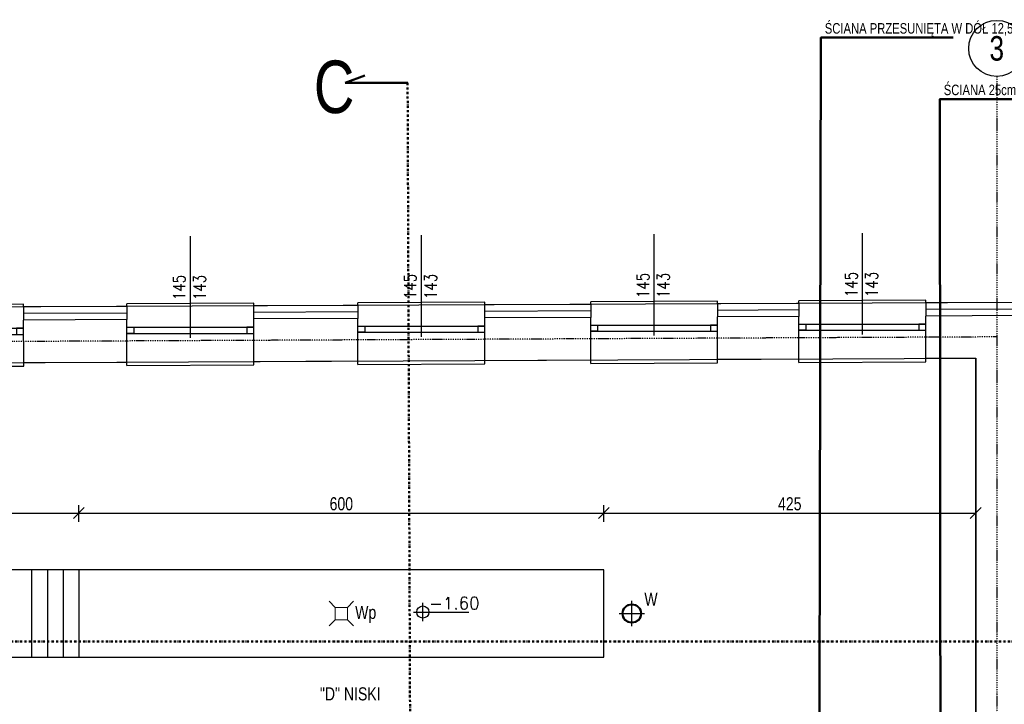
# Model space of a CAD drawing. Header units: centimetres. Extents: x 0 to 55409, y -2708 to 14680.
# Tile 41 of 215: x 30638 to 31763, y 5329 to 6110. Entities that reach past the tile are written whole.
import ezdxf
from ezdxf.enums import TextEntityAlignment as Align

# ---------------------------------------------------------------- set-up
doc = ezdxf.new("R2010")
doc.units = ezdxf.units.CM
doc.header["$LTSCALE"] = 0.01
doc.linetypes.add('DASHDOT', pattern=[25.4, 12.7, -6.35, 0, -6.35])
for name, color, linetype in [('A-ELEWACJE', 3, 'Continuous'), ('A-Wyposażenie-G', 12, 'Continuous'), ('A_drzwi opis istniejące', 161, 'Continuous'), ('A_Ściany istniejące', 9, 'Continuous'), ('CKDRZWI_OPIS', 3, 'Continuous'), ('CKIZOLACJE', 2, 'Continuous'), ('CKKOTY_WYS', 3, 'Continuous'), ('CKOKNA', 4, 'Continuous'), ('CKOPIS_WIDOK', 3, 'Continuous'), ('CKOTOCZKI', 1, 'Continuous'), ('CKSIATKA', 7, 'DASHDOT'), ('CKSIATKA_OPIS', 3, 'Continuous'), ('CKWYMIAR', 3, 'Continuous'), ('p.poz.', 240, 'Continuous'), ('PODKŁAD STAN ISTNIEJĄCY', 7, 'Continuous')]:
    doc.layers.add(name, color=color, linetype=linetype)
doc.layers.add('CKPOM_POWIERZ', color=1, linetype='Continuous', plot=False)
doc.layers.add('POWIERZCHNIA ZABUDOWY', color=111, linetype='Continuous', plot=False)
doc.layers.add('CKPRZEKROJ_OZN', color=4, linetype='DASHDOT', lineweight=50)
doc.layers.add('CKREWIZJA', color=1, linetype='Continuous', lineweight=50)
doc.styles.add('ArCADiaStyle', font='IC-Romans.shx', dxfattribs={"width": 0.8})
doc.styles.add('RomanS', font='romans.shx', dxfattribs={"width": 0.8})
doc.styles.add('SIMPLEX', font='simplex.shx', dxfattribs={"width": 0.7, "height": 17})
doc.styles.get("Standard").update_dxf_attribs({"font": 'ic-simplex.shx', "width": 0.8})
doc.linetypes.add('IZOLACJA_CIEPLNA_OS', pattern='A,0.001,[220,CADKON.SHX,S=0.05,R=0,X=0,Y=0],-1,[220,CADKON.SHX,S=0.05,R=180,X=1,Y=0],-1', length=2.001)
doc.dimstyles.new('Kopia2 CADKON cm', dxfattribs={"dimscale": 5, "dimtxt": 3, "dimasz": 2.5, "dimexe": 1.8, "dimexo": 5, "dimgap": 0.6, "dimtad": 1, "dimrnd": 0.5, "dimtxsty": 'Standard', "dimblk1": 'OBLIQUE', "dimblk2": 'OBLIQUE', "dimsah": 1, "dimcen": 2.5, "dimadec": 1, "dimazin": 2, "dimtfac": 1, "dimtix": 1, "dimtmove": 2, "dimatfit": 3, "dimldrblk": 'OPEN30', "dimfxl": 2, "dimfxlon": 1, "dimtfill": 1, "dimtolj": 1, "dimarcsym": 0})

# ---------------------------------------------------------------- blocks, each defined once
blk = doc.blocks.new('_OBLIQUE')
at = {"color": 0, "linetype": 'ByBlock'}
blk.add_line((-0.5, -0.5), (0.5, 0.5), dxfattribs=at)
blk = doc.blocks.new('*D141')
at = {"layer": 'CKWYMIAR', "color": 0, "lineweight": -2}
for p, q in [((30453.6, 5482.4), (30434.6, 5482.4)), ((30443.6, 5482.4), (30443.6, 5382.4)), ((30453.6, 5382.4), (30434.6, 5382.4))]:
    blk.add_line(p, q, dxfattribs=at)
at = {"layer": 'CKWYMIAR', "color": 0, "lineweight": -2, "xscale": 12.5, "yscale": 12.5, "zscale": 12.5}
for p, rotation in [((30443.6, 5482.4), 90), ((30443.6, 5382.4), 270)]:
    blk.add_blockref('_OBLIQUE', p, dxfattribs=dict(at, rotation=rotation))
at = {"layer": 'CKWYMIAR', "color": 0, "lineweight": -3, "insert": (30433.1, 5432.4), "char_height": 15, "attachment_point": 5, "rotation": 90, "bg_fill": 3, "box_fill_scale": 1.1, "bg_fill_color": 256, "bg_fill_true_color": 13158600, "bg_fill_transparency": 0}
blk.add_mtext('\\A1;100', dxfattribs=at)
blk = doc.blocks.new('_Open30')
at = {"color": 0, "linetype": 'ByBlock', "lineweight": -2}
for p, q in [((-1, 0.268), (0, 0)), ((0, 0), (-1, -0.268)), ((0, 0), (-1, 0))]:
    blk.add_line(p, q, dxfattribs=at)
blk = doc.blocks.new('*D142')
at = {"layer": 'CKWYMIAR', "color": 0, "lineweight": -2}
for p, q in [((30453.1, 5382.4), (30434.1, 5382.4)), ((30443.1, 5382.4), (30443.1, 5150.1)), ((30453.1, 5150.1), (30434.1, 5150.1))]:
    blk.add_line(p, q, dxfattribs=at)
at = {"layer": 'CKWYMIAR', "color": 0, "lineweight": -2, "xscale": 12.5, "yscale": 12.5, "zscale": 12.5}
for p, rotation in [((30443.1, 5382.4), 90), ((30443.1, 5150.1), 270)]:
    blk.add_blockref('_OBLIQUE', p, dxfattribs=dict(at, rotation=rotation))
at = {"layer": 'CKWYMIAR', "color": 0, "lineweight": -3, "insert": (30432.6, 5266.2), "char_height": 15, "attachment_point": 5, "rotation": 90, "bg_fill": 3, "box_fill_scale": 1.1, "bg_fill_color": 256, "bg_fill_true_color": 13158600, "bg_fill_transparency": 0}
blk.add_mtext('\\A1;232', dxfattribs=at)
blk = doc.blocks.new('*D143')
at = {"layer": 'CKWYMIAR', "color": 0, "lineweight": -2}
for p, q in [((30443.6, 5482.4), (30443.6, 5718)), ((30465.7, 5718), (30452.6, 5718)), ((30453.6, 5482.4), (30434.6, 5482.4))]:
    blk.add_line(p, q, dxfattribs=at)
at = {"layer": 'CKWYMIAR', "color": 0, "lineweight": -2, "xscale": 12.5, "yscale": 12.5, "zscale": 12.5}
for p, rotation in [((30443.6, 5718), 90), ((30443.6, 5482.4), 270)]:
    blk.add_blockref('_OBLIQUE', p, dxfattribs=dict(at, rotation=rotation))
at = {"layer": 'CKWYMIAR', "color": 0, "lineweight": -3, "insert": (30431.7, 5600.2), "char_height": 15, "attachment_point": 5, "rotation": 90, "bg_fill": 3, "box_fill_scale": 1.1, "bg_fill_color": 256, "bg_fill_true_color": 13158600, "bg_fill_transparency": 0}
blk.add_mtext('\\A1;235,5', dxfattribs=at)
blk = doc.blocks.new('*D144')
at = {"layer": 'CKWYMIAR', "color": 0, "lineweight": -2}
for p, q in [((30705.2, 5537.1), (30705.2, 5556.1)), ((31305.2, 5537.1), (31305.2, 5556.1)), ((30705.2, 5547.1), (31305.2, 5547.1))]:
    blk.add_line(p, q, dxfattribs=at)
at = {"layer": 'CKWYMIAR', "color": 0, "lineweight": -2, "xscale": 12.5, "yscale": 12.5, "zscale": 12.5, "rotation": 180}
blk.add_blockref('_OBLIQUE', (30705.2, 5547.1), dxfattribs=at)
at = {"layer": 'CKWYMIAR', "color": 0, "lineweight": -2, "xscale": 12.5, "yscale": 12.5, "zscale": 12.5}
blk.add_blockref('_OBLIQUE', (31305.2, 5547.1), dxfattribs=at)
at = {"layer": 'CKWYMIAR', "color": 0, "lineweight": -3, "insert": (31005.2, 5557.6), "char_height": 15, "attachment_point": 5, "bg_fill": 3, "box_fill_scale": 1.1, "bg_fill_color": 256, "bg_fill_true_color": 13158600, "bg_fill_transparency": 0}
blk.add_mtext('\\A1;600', dxfattribs=at)
blk = doc.blocks.new('*D145')
at = {"layer": 'CKWYMIAR', "color": 0, "lineweight": -2}
for p, q in [((31730.2, 5569.3), (31730.2, 5556.1)), ((31305.2, 5537.1), (31305.2, 5556.1)), ((31305.2, 5547.1), (31730.2, 5547.1))]:
    blk.add_line(p, q, dxfattribs=at)
at = {"layer": 'CKWYMIAR', "color": 0, "lineweight": -2, "xscale": 12.5, "yscale": 12.5, "zscale": 12.5, "rotation": 180}
blk.add_blockref('_OBLIQUE', (31305.2, 5547.1), dxfattribs=at)
at = {"layer": 'CKWYMIAR', "color": 0, "lineweight": -2, "xscale": 12.5, "yscale": 12.5, "zscale": 12.5}
blk.add_blockref('_OBLIQUE', (31730.2, 5547.1), dxfattribs=at)
at = {"layer": 'CKWYMIAR', "color": 0, "lineweight": -3, "insert": (31517.7, 5557.6), "char_height": 15, "attachment_point": 5, "bg_fill": 3, "box_fill_scale": 1.1, "bg_fill_color": 256, "bg_fill_true_color": 13158600, "bg_fill_transparency": 0}
blk.add_mtext('\\A1;425', dxfattribs=at)
blk = doc.blocks.new('A$7E8718815272C8')
at = {"layer": 'A_Ściany istniejące'}
for p, q in [((1206, 5.4), (1087.8, 4.9)), ((1470, 6.6), (1350.8, 6.1)), ((1736, 7.8), (1614.8, 7.3)), ((1974, 8.9), (1881, 8.5)), ((2225, 10), (2119, 9.5)), ((1088, -43.6), (1206, -43.1)), ((1351, -42.4), (1470, -41.8)), ((1615, -41.2), (1736, -40.6)), ((1881, -39.9), (1974, -39.5)), ((2119, -38.8), (2176, -38.5)), ((2176, -728), (2176, -38.5))]:
    blk.add_line(p, q, dxfattribs=at)
for points in [[(1088, -43.6), (1087.8, 4.9)], [(1206, -43.1), (1206, 5.4)], [(1351, -42.4), (1350.8, 6.1)], [(1470, -41.8), (1470, 6.6)], [(1615, -41.2), (1614.8, 7.3)], [(1736, -40.6), (1736, 7.8)], [(1881, -39.9), (1881, 8.5)], [(1974, -39.5), (1974, 8.9)], [(2119, -38.8), (2119, 9.5)]]:
    blk.add_lwpolyline(points, dxfattribs=at)
at = {"layer": 'CKOKNA'}
for p, q in [((1881, 26.5), (1736, 25.8)), ((2119, 27.5), (1974, 26.9)), ((1974, 0.2), (2119, 0.2)), ((943, -4.5), (1087.8, -4.5)), ((1206, -3.3), (1350.8, -3.3)), ((1206, -10.3), (1350.8, -10.3)), ((1470, -2.1), (1614.8, -2.1)), ((1470, -9.1), (1614.8, -9.1)), ((1736, -0.9), (1881, -0.9)), ((1736, -7.9), (1881, -7.9)), ((1974, -6.8), (2119, -6.8)), ((943, -11.5), (1087.8, -11.5)), ((1736, -44.6), (1881, -43.9)), ((1974, -43.5), (2119, -42.8)), ((943, -48.3), (1088, -47.6)), ((1206, -47.1), (1351, -46.4)), ((1470, -45.8), (1615, -45.2))]:
    blk.add_line(p, q, dxfattribs=at)
for points in [[(1087.8, 19.9), (1087.8, 22.9), (943, 22.2)], [(1350.8, 21.1), (1350.8, 24.1), (1206, 23.4)], [(1206, 20.4), (1206, 23.4)], [(1614.8, 22.3), (1614.8, 25.3), (1470, 24.6)], [(1470, 21.6), (1470, 24.6)], [(1736, 22.8), (1736, 25.8)], [(1881, 23.5), (1881, 26.5)], [(1974, 23.9), (1974, 26.9)], [(2119, 24.5), (2119, 27.5)], [(1088, -47.6), (1088, -43.6)], [(1206, -47.1), (1206, -43.1)], [(1351, -46.4), (1351, -42.4)], [(1470, -45.8), (1470, -41.8)], [(1615, -45.2), (1615, -41.2)], [(1736, -44.6), (1736, -40.6)], [(1881, -43.9), (1881, -39.9)], [(1974, -43.5), (1974, -39.5)], [(2119, -42.8), (2119, -38.8)]]:
    blk.add_lwpolyline(points, dxfattribs=at)
for points in [[(1981.9, -6.8), (1974, -6.8), (1974, 0.2), (1981.9, 0.2)], [(2111, -6.8), (2119, -6.8), (2119, 0.2), (2111, 0.2)], [(1079.8, -11.5), (1087.8, -11.5), (1087.8, -4.5), (1079.8, -4.5)], [(1214, -10.3), (1206, -10.3), (1206, -3.3), (1214, -3.3)], [(1342.8, -10.3), (1350.8, -10.3), (1350.8, -3.3), (1342.8, -3.3)], [(1478, -9.1), (1470, -9.1), (1470, -2.1), (1478, -2.1)], [(1606.8, -9.1), (1614.8, -9.1), (1614.8, -2.1), (1606.8, -2.1)], [(1743.9, -7.9), (1736, -7.9), (1736, -0.9), (1743.9, -0.9)], [(1873, -7.9), (1881, -7.9), (1881, -0.9), (1873, -0.9)]]:
    blk.add_lwpolyline(points, close=True, dxfattribs=at)
at = {"layer": 'CKOTOCZKI'}
for points in [[(1542.4, -14.1), (1542.4, 101.8)], [(1808.5, -12.9), (1808.5, 103)], [(2046.5, -11.8), (2046.5, 104.1)], [(1278.4, -15.3), (1278.4, 100.7)]]:
    blk.add_lwpolyline(points, dxfattribs=at)
at = {"layer": 'CKPRZEKROJ_OZN', "linetype": 'Continuous'}
for p, q in [((1455.4, 275.8), (1477.8, 284.1)), ((1527.1, 275.8), (1455.4, 275.8))]:
    blk.add_line(p, q, dxfattribs=at)
at = {"layer": 'CKPRZEKROJ_OZN', "ltscale": 20}
for p, q in [((1526.7, 275.8), (1534.2, -1655.4)), ((3391.2, -362.2), (-203.2, -362.2))]:
    blk.add_line(p, q, dxfattribs=at)
at = {"layer": 'A_drzwi opis istniejące', "style": 'SIMPLEX', "width": 0.8}
for tag, p in [('230', (1043.6, -607.6)), ('200', (1068.3, -607.8)), ('200', (1828.4, -1338.3)), ('90', (1803.7, -1338.1))]:
    blk.add_attdef(tag, text='', height=16, rotation=90, dxfattribs=at).set_placement(p, align=Align.CENTER)
for tag, p in [('80', (1900.8, -1184.7)), ('200', (1900.6, -1209.4))]:
    blk.add_attdef(tag, text='', height=16, dxfattribs=at).set_placement(p, align=Align.CENTER)
at = {"layer": 'CKDRZWI_OPIS', "char_height": 14, "width": 62.286, "attachment_point": 1, "rotation": 90, "style": 'RomanS'}
for insert in [(1258.6, 10.9), (1522.6, 12.1), (1788.7, 13.3), (2026.7, 14.4)]:
    blk.add_mtext('\\pqc;145\\P143', dxfattribs=dict(at, insert=insert))
at = {"layer": 'CKPRZEKROJ_OZN', "lineweight": 18, "width": 0.8}
blk.add_text('C', height=60, dxfattribs=at).set_placement((1442.7, 271.2), align=Align.MIDDLE_CENTER)
blk = doc.blocks.new('Anno_Elevation_Label_Plan_2')
at = {"color": 0, "linetype": 'ByBlock'}
for p, q in [((0, -0.75), (0, 0.75)), ((-0.75, 0), (3.75, 0))]:
    blk.add_line(p, q, dxfattribs=at)
blk.add_circle((0, 0), 0.5, dxfattribs=at)
at = {"color": 0, "linetype": 'ByBlock', "style": 'RomanS'}
blk.add_attdef('PREFIX', text='', height=1, dxfattribs=at).set_placement((-0.523, 0.221), align=Align.RIGHT)
for tag, p in [('ELEVATION', (0.523, 0.221)), ('SUFFIX', (0.523, -1.184))]:
    blk.add_attdef(tag, p, '', height=1, dxfattribs=at)
blk = doc.blocks.new('A$7E8A383135198')
at = {"layer": 'CKSIATKA', "ltscale": 10}
for p, q in [((2215, 268.2), (2215, -1847.5)), ((2215, -29.3), (-268, -41))]:
    blk.add_line(p, q, dxfattribs=at)
at = {"layer": 'CKSIATKA_OPIS'}
blk.add_circle((2215, 300.2), 32, dxfattribs=at)
blk.add_circle((2215, 300.2), 32, dxfattribs=at)
at = {"layer": 'CKSIATKA_OPIS', "width": 0.8}
blk.add_text('3', height=28, dxfattribs=at).set_placement((2215, 300.2), align=Align.MIDDLE)
blk = doc.blocks.new('*D506')
at = {"layer": 'CKWYMIAR', "color": 0, "lineweight": -2}
for p, q in [((30525.2, 5537.1), (30525.2, 5556.1)), ((30705.2, 5537.1), (30705.2, 5556.1)), ((30525.2, 5547.1), (30705.2, 5547.1))]:
    blk.add_line(p, q, dxfattribs=at)
at = {"layer": 'CKWYMIAR', "color": 0, "lineweight": -2, "xscale": 12.5, "yscale": 12.5, "zscale": 12.5, "rotation": 180}
blk.add_blockref('_OBLIQUE', (30525.2, 5547.1), dxfattribs=at)
at = {"layer": 'CKWYMIAR', "color": 0, "lineweight": -2, "xscale": 12.5, "yscale": 12.5, "zscale": 12.5}
blk.add_blockref('_OBLIQUE', (30705.2, 5547.1), dxfattribs=at)
at = {"layer": 'CKWYMIAR', "color": 0, "lineweight": -3, "insert": (30615.2, 5557.6), "char_height": 15, "attachment_point": 5, "bg_fill": 3, "box_fill_scale": 1.1, "bg_fill_color": 256, "bg_fill_true_color": 13158600, "bg_fill_transparency": 0}
blk.add_mtext('\\A1;180', dxfattribs=at)
blk = doc.blocks.new('A$7E87483B30307')
at = {"lineweight": 9}
for points in [[(13.1, 27.4), (6.1, 34.4)], [(27.1, 27.4), (34.1, 34.4)], [(6.1, 6.4), (13.1, 13.4)], [(34.1, 6.4), (27.1, 13.4)]]:
    blk.add_lwpolyline(points, dxfattribs=at)
blk.add_lwpolyline([(13.1, 27.4), (27.1, 27.4), (27.1, 13.4), (13.1, 13.4)], close=True, dxfattribs=at)
at = {"lineweight": 9, "insert": (35.9, 29.2), "char_height": 15, "width": 166.532, "attachment_point": 1, "style": 'ArCADiaStyle'}
blk.add_mtext('\\W0.8;Wp', dxfattribs=at)
blk = doc.blocks.new('A$7E8A3D321ED2')
for points in [[(0, -14.5), (0, 14.5)], [(-14.5, 0), (14.5, 0)]]:
    blk.add_lwpolyline(points)
for radius in [11, 10]:
    blk.add_circle((0, 0), radius)
at = {"insert": (14.3, 23.8), "char_height": 15, "width": 125.057, "attachment_point": 1}
blk.add_mtext('W', dxfattribs=at)

msp = doc.modelspace()

# ---------------------------------------------------------------- linework, layer by layer
at = {"layer": 'CKIZOLACJE'}
for p, q in [((31024.218, 5784.211), (31024.218, 5769.205)), ((31168.999, 5784.862), (31168.999, 5769.857)), ((31290.215, 5785.407), (31290.215, 5770.403)), ((31435.214, 5786.058), (31435.214, 5771.056)), ((31435.214, 5786.058), (31435.214, 5771.056)), ((31528.213, 5786.476), (31528.213, 5771.474)), ((31528.213, 5786.476), (31528.213, 5771.474)), ((31673.211, 5787.128), (31673.211, 5772.127)), ((31673.211, 5787.128), (31673.211, 5772.127)), ((30642.004, 5782.493), (30642.004, 5767.484)), ((30760.221, 5783.025), (30760.221, 5768.016)), ((30905.001, 5783.676), (30905.001, 5768.668))]:
    msp.add_line(p, q, dxfattribs=at)
for points in [[(31024.218, 5784.211), (30905.001, 5783.676)], [(31290.215, 5785.407), (31168.999, 5784.862)], [(31528.213, 5786.476), (31435.214, 5786.058)], [(31779.236, 5772.604), (31779.169, 5787.604), (31673.211, 5787.128)], [(30760.221, 5783.025), (30642.004, 5782.493)]]:
    msp.add_lwpolyline(points, dxfattribs=at)
at = {"layer": 'CKIZOLACJE', "linetype": 'IZOLACJA_CIEPLNA_OS', "ltscale": 5.5}
for points in [[(30760.221, 5775.525), (30642.004, 5774.993)], [(31024.218, 5776.711), (30905.001, 5776.175)], [(31290.215, 5777.907), (31168.999, 5777.362)], [(31528.213, 5778.976), (31435.214, 5778.558)], [(31779.202, 5780.104), (31673.211, 5779.628)]]:
    msp.add_lwpolyline(points, dxfattribs=at)
at = {"layer": 'CKOPIS_WIDOK'}
for p, q in [((30651.236, 5482.354), (30651.236, 5382.354)), ((30669.236, 5482.354), (30669.236, 5382.354)), ((30687.236, 5482.354), (30687.236, 5382.354)), ((30705.236, 5482.354), (30705.236, 5382.354))]:
    msp.add_line(p, q, dxfattribs=at)
msp.add_lwpolyline([(30525.236, 5482.354), (30525.236, 5382.354), (31305.236, 5382.354), (31305.236, 5482.354)], close=True, dxfattribs=at)
at = {"layer": 'CKPOM_POWIERZ'}
msp.add_lwpolyline([(29616.644, 5226.104, 0.00001712), (29603.236, 5226.104, 0.00001712), (29603.234, 5714.104), (31730.236, 5724.076), (31730.236, 5161.611), (30722.051, 5161.611), (30722.14, 5150.104), (29616.644, 5150.104)], format="xyb", close=True, dxfattribs=at)

# ---------------------------------------------------------------- block references
at = {"layer": 'PODKŁAD STAN ISTNIEJĄCY'}
msp.add_blockref('A$7E8718815272C8', (29554.236, 5762.604), dxfattribs=at)

# ---------------------------------------------------------------- texts
at = {"layer": 'CKREWIZJA', "char_height": 12, "width": 294.53711, "attachment_point": 1, "style": 'RomanS'}
for s, insert in [('\\pxi-3,l3,ql,t3;{\\Fic-simplex.shx;ŚCIANA PRZESUNIĘTA W DÓŁ 12,5cm}', (31557.705, 6106.575)), ('\\pxi-3,l3,ql,t3;{\\Fic-simplex.shx;ŚCIANA 25cm}', (31693.673, 6036.301))]:
    msp.add_mtext(s, dxfattribs=dict(at, insert=insert))
at = {"layer": 'p.poz.', "insert": (30882.353, 5348.137), "char_height": 12, "width": 294.53711, "attachment_point": 1, "style": 'RomanS'}
msp.add_mtext('\\pxi-3,l3,r2.37119,qc,t3;{\\F.shx.shx.shx.shx.shx;\\H1.25x;"D" NISKI\\P\\pxi-3,l3,r0,qc,t3;}', dxfattribs=at)

# ---------------------------------------------------------------- next in the draw order: dimensions: what is measured, and where the dimension line sits
at = {"layer": 'CKWYMIAR', "lineweight": -3}
dim = msp.add_linear_dim(base=(31730.236, 5547.078), p1=(31305.236, 5382.354), p2=(31730.236, 5544.327), dimstyle='Kopia2 CADKON cm', override={"dimtxt": 3, "dimfxl": 2, "dimfxlon": 1, "dimtfill": 1, "dimtfillclr": 0}, dxfattribs=at)
dim.commit()
dim.dimension.update_dxf_attribs({"geometry": '*D145', "text_midpoint": (31517.736, 5557.578)})

# ---------------------------------------------------------------- next in the draw order: linework, layer by layer
at = {"layer": 'CKREWIZJA'}
for points in [[(31551.041, 4959.372), (31553.211, 6089.973), (31704.423, 6089.973)], [(31690.111, 5172.368), (31689.179, 6019.699), (31840.391, 6019.699)]]:
    msp.add_lwpolyline(points, dxfattribs=at)

# ---------------------------------------------------------------- next in the draw order: block references
at = {"layer": 'A-ELEWACJE'}
msp.add_blockref('A$7E8A3D321ED2', (31337.207, 5432.354), dxfattribs=at)

# ---------------------------------------------------------------- next in the draw order: dimensions: what is measured, and where the dimension line sits
at = {"layer": 'CKWYMIAR', "lineweight": -3}
dim = msp.add_linear_dim(base=(31305.236, 5547.078), p1=(30705.236, 5482.354), p2=(31305.236, 5382.354), dimstyle='Kopia2 CADKON cm', override={"dimtxt": 3, "dimfxl": 2, "dimfxlon": 1, "dimtfill": 1, "dimtfillclr": 0}, dxfattribs=at)
dim.commit()
dim.dimension.update_dxf_attribs({"geometry": '*D144', "text_midpoint": (31005.236, 5557.578)})

# ---------------------------------------------------------------- next in the draw order: dimensions: what is measured, and where the dimension line sits
for base, p1, p2, picture, middle in [((30443.581, 5718.017), (31305.236, 5482.354), (30440.725, 5718.017), '*D143', (30431.656, 5600.186)), ((30443.081, 5150.104), (31305.236, 5382.354), (31472.98, 5150.104), '*D142', (30432.581, 5266.229))]:
    dim = msp.add_linear_dim(base=base, p1=p1, p2=p2, angle=90, dimstyle='Kopia2 CADKON cm', override={"dimtxt": 3, "dimfxl": 2, "dimfxlon": 1, "dimtfill": 1, "dimtfillclr": 0}, dxfattribs=at)
    dim.commit()
    dim.dimension.update_dxf_attribs({"geometry": picture, "text_midpoint": middle})

# ---------------------------------------------------------------- next in the draw order: dimensions: what is measured, and where the dimension line sits
dim = msp.add_linear_dim(base=(30443.581, 5382.354), p1=(31305.236, 5482.354), p2=(31305.236, 5382.354), angle=90, dimstyle='Kopia2 CADKON cm', override={"dimtxt": 3, "dimfxl": 2, "dimfxlon": 1, "dimtfill": 1, "dimtfillclr": 0}, dxfattribs=at)
dim.commit()
dim.dimension.update_dxf_attribs({"geometry": '*D141', "text_midpoint": (30433.081, 5432.354)})

# ---------------------------------------------------------------- next in the draw order: linework, layer by layer
at = {"layer": 'POWIERZCHNIA ZABUDOWY'}
msp.add_lwpolyline([(29539.236, 5777.537), (29539.236, 5087.104), (30795.736, 5087.104), (30795.736, 4398.104), (32304.236, 4398.104), (32304.236, 4558.252), (32721.236, 4558.252), (32721.236, 5787.604), (31784.236, 5787.604), (29539.236, 5777.537)], dxfattribs=at)

# ---------------------------------------------------------------- next in the draw order: block references
at = {"layer": 'A-Wyposażenie-G'}
msp.add_blockref('A$7E87483B30307', (30985.128, 5411.935), dxfattribs=at)
at = {"layer": 'CKIZOLACJE'}
msp.add_blockref('A$7E8A383135198', (29539.236, 5777.537), dxfattribs=at)
at = {"layer": 'CKKOTY_WYS', "linetype": 'Continuous', "xscale": 14, "yscale": 14, "zscale": 14}
msp.add_blockref('Anno_Elevation_Label_Plan_2', (31098.325, 5434.094), dxfattribs=at).add_auto_attribs({'ELEVATION': '-1.60'})

# ---------------------------------------------------------------- next in the draw order: dimensions: what is measured, and where the dimension line sits
at = {"layer": 'CKWYMIAR', "lineweight": -3}
dim = msp.add_linear_dim(base=(30705.236, 5547.078), p1=(30525.236, 5482.354), p2=(30705.236, 5482.354), dimstyle='Kopia2 CADKON cm', override={"dimtxt": 3}, dxfattribs=at)
dim.commit()
dim.dimension.update_dxf_attribs({"geometry": '*D506', "text_midpoint": (30615.236, 5557.578)})

doc.saveas('drawing.dxf')
